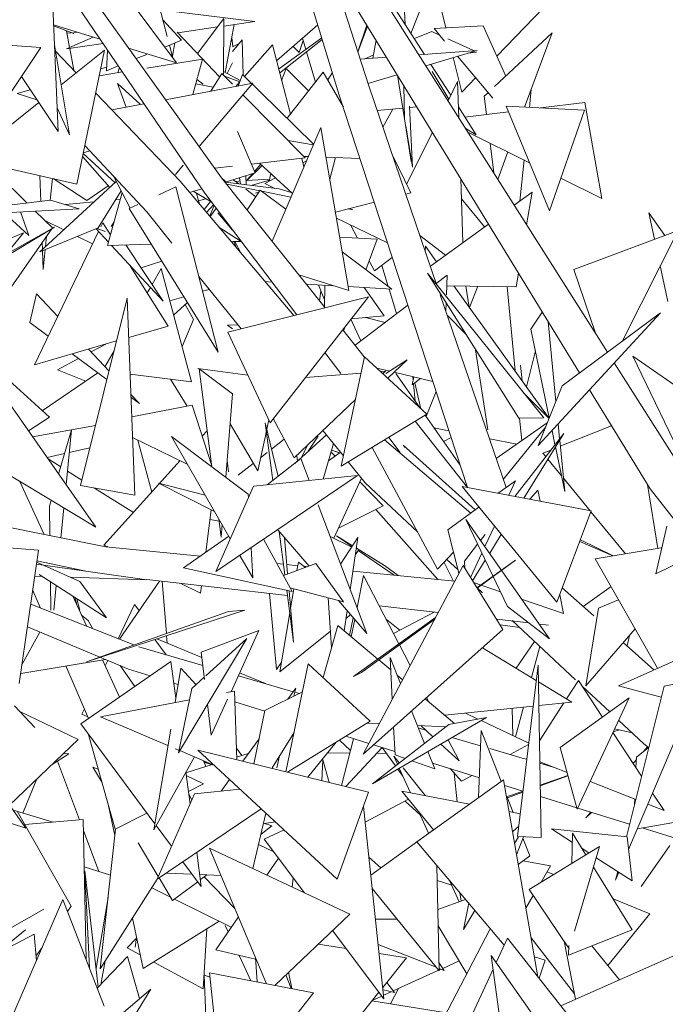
# Model space of a CAD drawing. Header units: millimetres. Extents: x -14485 to 13127, y -18923 to 3272.
# Tile 45 of 119: x 10599 to 10733, y 2245 to 2450. Entities that reach past the tile are written whole.
import ezdxf

# ---------------------------------------------------------------- set-up
doc = ezdxf.new("R2010")
doc.units = ezdxf.units.MM
doc.layers.add('G-IMPT', color=7, linetype='Continuous', lineweight=5)

# ---------------------------------------------------------------- blocks, each defined once
blk = doc.blocks.new('ÁRVORES ORNAMENTAIS - Pequeno e Médio Porte - Ipê-roxo-2865575-CORTE_CALÇADA')
at = {"layer": 'G-IMPT', "color": 253, "true_color": 0xaaaaaa}
for p, q in [((6931.27, 2435.95), (6915.5, 2484.92)), ((6925.15, 2434.03), (6911.94, 2477.06)), ((6981.04, 2380.44), (6922.69, 2472.38)), ((6900.6, 2416.79), (6865.99, 2465.08)), ((6938.09, 2464.77), (6938.9, 2448.73)), ((6897.11, 2413.6), (6863.35, 2463.17)), ((6889.27, 2446.21), (6885.41, 2460.84)), ((6975.19, 2376.11), (6923.09, 2461.36)), ((6865.12, 2459.32), (6866.55, 2426.46)), ((6876.79, 2460.04), (6891.19, 2440.76)), ((6957.97, 2442.16), (6975.25, 2460.01)), ((6945.16, 2457.09), (6947.38, 2448.02)), ((6942.9, 2442.51), (6934.7, 2455.25)), ((6943.32, 2455.14), (6940.09, 2446.87)), ((6907.55, 2449.35), (6887.8, 2451.78)), ((6865.58, 2448.64), (6875.03, 2445.73)), ((6869.77, 2446.82), (6865.59, 2448.47)), ((6892.27, 2445.44), (6888.35, 2449.72)), ((6891.48, 2447.01), (6899.75, 2448.21)), ((6895.55, 2442.7), (6901.1, 2449.99)), ((6901.02, 2438.12), (6901.1, 2449.99)), ((6901.09, 2448.41), (6907.55, 2449.35)), ((6903.26, 2448.72), (6901.37, 2438.73)), ((6912.06, 2441.13), (6920.67, 2448.64)), ((6930.89, 2448.59), (6929, 2443.01)), ((6929.03, 2442.93), (6931.01, 2448.4)), ((6955.11, 2448.45), (6944.89, 2447.89)), ((6955.11, 2448.45), (6959.88, 2437.99)), ((6830.81, 2446.32), (6862.92, 2443.92)), ((6868.25, 2443.63), (6873.81, 2446.11)), ((6868.92, 2443.93), (6868.28, 2447.41)), ((6869.28, 2447.02), (6868.37, 2446.94)), ((6870.52, 2447.12), (6869.76, 2447.06)), ((6891.34, 2447.16), (6900.19, 2437.8)), ((6902.97, 2444.13), (6902.73, 2445.92)), ((6912.5, 2439.43), (6921.5, 2445.94)), ((6944.44, 2447.26), (6940.8, 2445.78)), ((6946.03, 2446.53), (6944.44, 2447.26)), ((6944.89, 2447.89), (6947.1, 2445.26)), ((6969.51, 2447.01), (6957.53, 2435.79)), ((6969.51, 2447.01), (6963.76, 2431.5)), ((6852.41, 2428.27), (6862.92, 2443.92)), ((6868.9, 2425.73), (6865.77, 2444.46)), ((6868.25, 2443.63), (6875.9, 2444.74)), ((6892.27, 2445.44), (6888.75, 2444.02)), ((6890.45, 2441.74), (6889.75, 2444.42)), ((6890.89, 2444.88), (6890.35, 2442.15)), ((6902.87, 2443.09), (6904.87, 2445.55)), ((6902.87, 2444.08), (6904.26, 2444.79)), ((6904.87, 2445.55), (6905.09, 2438.22)), ((6911.19, 2444.48), (6905.41, 2437.9)), ((6911.19, 2444.48), (6914.94, 2430.03)), ((6921.6, 2445.61), (6912.71, 2438.59)), ((6916.79, 2442.87), (6915.52, 2444.15)), ((6916.79, 2442.87), (6917.62, 2445.36)), ((6918.16, 2443.52), (6917.47, 2445.86)), ((6932.81, 2445.46), (6932.13, 2441.7)), ((6953.09, 2443.28), (6947.74, 2445.74)), ((6870.31, 2438.65), (6865.98, 2443.17)), ((6867.16, 2436.14), (6876.21, 2443.36)), ((6869.8, 2439.19), (6868.96, 2443.73)), ((6870.41, 2415.47), (6876.21, 2443.36)), ((6876.59, 2439.1), (6876.84, 2443.36)), ((6881.23, 2443.82), (6891.19, 2440.76)), ((6884.99, 2442.5), (6882.81, 2441.61)), ((6920.15, 2436.72), (6918.31, 2443.01)), ((6929.49, 2441.5), (6934.97, 2441.92)), ((6932.24, 2442.31), (6930.44, 2441.58)), ((6941.7, 2442.42), (6953.86, 2443.34)), ((6953.86, 2443.34), (6943.18, 2440.09)), ((6948.9, 2441.83), (6950.67, 2434.61)), ((6949.77, 2442.1), (6957.16, 2433.35)), ((6953.75, 2442.98), (6951.94, 2442.76)), ((6876.64, 2439.86), (6875.41, 2439.49)), ((6879.06, 2440.1), (6876.59, 2439.1)), ((6878.98, 2438.68), (6879.29, 2439.76)), ((6896.65, 2441.53), (6884.99, 2439.65)), ((6896.65, 2441.53), (6894.6, 2434.13)), ((6902.87, 2440.71), (6901.79, 2438.5)), ((6948.4, 2433.98), (6944.25, 2440.42)), ((6866.55, 2426.46), (6858.87, 2437.88)), ((6879.92, 2438.83), (6875.11, 2438.05)), ((6900.63, 2438.52), (6898.38, 2434.84)), ((6900.63, 2438.52), (6902.87, 2436.26)), ((6901.03, 2438.92), (6904.48, 2437.03)), ((6904.38, 2436.76), (6901.19, 2437.96)), ((6904.06, 2435.9), (6904.97, 2438.34)), ((6919.78, 2423.78), (6904.97, 2438.34)), ((6913.1, 2437.09), (6914.05, 2439.58)), ((6914.05, 2439.58), (6918.74, 2434.91)), ((6921.79, 2438.82), (6914.28, 2429.18)), ((6925.99, 2431.49), (6921.79, 2438.82)), ((6923.71, 2438.74), (6922.74, 2437.17)), ((6937.2, 2438.27), (6931.12, 2436.42)), ((6937.28, 2438.15), (6938.76, 2429.09)), ((6944.53, 2438.95), (6948.01, 2433.2)), ((6883.7, 2432.08), (6878.92, 2436.41)), ((6880.73, 2431.52), (6878.92, 2436.41)), ((6888.94, 2433.06), (6907.15, 2436.48)), ((6898.88, 2435.65), (6895.22, 2436.38)), ((6895.47, 2437.27), (6896.8, 2436.29)), ((6895.95, 2423.29), (6907.15, 2436.48)), ((6904.36, 2436.7), (6903.58, 2435.81)), ((6931.27, 2435.95), (6945.43, 2394.54)), ((6938.6, 2435.97), (6938.72, 2429.09)), ((6947.81, 2432.8), (6949.8, 2436.82)), ((6950.05, 2429.28), (6949.8, 2436.82)), ((6950.67, 2434.61), (6953.56, 2437.61)), ((6860.72, 2435.13), (6858.01, 2434.32)), ((6862.11, 2433.05), (6858.01, 2434.32)), ((6891.98, 2416.05), (6874.36, 2434.43)), ((6905.07, 2434.03), (6918.06, 2420.91)), ((6925.15, 2434.03), (6951.86, 2352.26)), ((6956.17, 2434.52), (6955.38, 2433.78)), ((6955.38, 2433.78), (6955.84, 2429.98)), ((6964.77, 2431.45), (6965.16, 2435.28)), ((6847.76, 2420.67), (6862.53, 2432.44)), ((6877.69, 2430.95), (6884.43, 2432.21)), ((6939.76, 2431.74), (6940.4, 2419.01)), ((6941.28, 2431.6), (6939.83, 2431.46)), ((6976.24, 2430.89), (6959.93, 2431.69)), ((6969, 2409.93), (6959.93, 2431.69)), ((6976.33, 2432.45), (6967.11, 2431.34)), ((6979.89, 2412.47), (6976.33, 2432.45)), ((6866.34, 2431.36), (6868.9, 2425.73)), ((6938.39, 2431.32), (6933.04, 2430.79)), ((6934.23, 2427.32), (6936.29, 2431.11)), ((6953.7, 2425.75), (6949.97, 2431.54)), ((6960.42, 2430.53), (6951.33, 2429.43)), ((6976.24, 2430.89), (6969, 2409.93)), ((6938.72, 2429.09), (6940.16, 2420.17)), ((6939, 2427.61), (6940.4, 2419.01)), ((6903.95, 2426.43), (6907.64, 2417.84)), ((6911.13, 2403.59), (6921.28, 2427.28)), ((6927.16, 2393.27), (6921.28, 2427.28)), ((6939.19, 2415.43), (6944.55, 2426.24)), ((6951.42, 2427.12), (6953.7, 2425.75)), ((6964.83, 2419.93), (6951.92, 2426.32)), ((6885.03, 2409.66), (6872.08, 2423.53)), ((6914.48, 2424.53), (6919.72, 2423.64)), ((6956.57, 2424.02), (6957.34, 2417.79)), ((6871.74, 2421.85), (6878.4, 2415.75)), ((6873.13, 2422.4), (6871.76, 2421.99)), ((6940.06, 2413.66), (6936.17, 2421.64)), ((6960.3, 2422.18), (6958.18, 2416.46)), ((6847.76, 2420.67), (6870.41, 2415.47)), ((6871.6, 2421.22), (6877.3, 2414.74)), ((6891.01, 2417.47), (6892.63, 2419.38)), ((6909.08, 2419.33), (6905.89, 2416.21)), ((6918.06, 2420.91), (6906.86, 2419.65)), ((6908.79, 2419.6), (6907.51, 2418.14)), ((6908.53, 2419.84), (6915.37, 2413.49)), ((6917.32, 2420.83), (6917.77, 2419.1)), ((6918.3, 2420.33), (6917.56, 2419.92)), ((6918.67, 2421.2), (6917.74, 2421.24)), ((6929.48, 2420.78), (6922.35, 2421.06)), ((6924.32, 2420.98), (6923.15, 2416.47)), ((6962.81, 2411.94), (6963.67, 2420.5)), ((6853.48, 2417.98), (6860.06, 2411.52)), ((6862.72, 2417.23), (6862.9, 2411.87)), ((6902.87, 2419.2), (6899.17, 2418.79)), ((6907.64, 2417.84), (6901.36, 2415.85)), ((6905.69, 2417.22), (6905.75, 2415.31)), ((6907.11, 2417.67), (6905.82, 2416.2)), ((6910.55, 2416.06), (6910.87, 2417.67)), ((6878.66, 2415.99), (6862.7, 2401.37)), ((6865.37, 2416.63), (6864.9, 2412.11)), ((6872.52, 2412.03), (6865.49, 2416.6)), ((6872.52, 2412.03), (6876.95, 2415.14)), ((6881.55, 2410.48), (6878.09, 2417.1)), ((6915.65, 2388.05), (6891.98, 2416.05)), ((6922.19, 2389.71), (6900.6, 2416.79)), ((6901.44, 2415.99), (6900.6, 2416.75)), ((6901.4, 2415.86), (6912.6, 2414.45)), ((6908.57, 2414.05), (6901.68, 2415.45)), ((6903.04, 2416.38), (6904.21, 2415.51)), ((6903.5, 2416.04), (6904.25, 2416.09)), ((6904.34, 2416.79), (6904.57, 2415.46)), ((6905.72, 2416.19), (6910.65, 2416.53)), ((6910.6, 2416.32), (6906.74, 2415.19)), ((6911.84, 2416.77), (6909.64, 2415.56)), ((6911.7, 2414.56), (6909.64, 2415.56)), ((6950.88, 2403.27), (6950.46, 2416.58)), ((6979.89, 2412.47), (6971.34, 2416.71)), ((6879.66, 2414.09), (6874.9, 2406.33)), ((6876.85, 2402.68), (6879.85, 2413.73)), ((6887.49, 2413.23), (6891.09, 2414.91)), ((6891.09, 2414.91), (6899.87, 2380.42)), ((6896.48, 2414.51), (6893.92, 2413.75)), ((6894.66, 2413.97), (6898.55, 2411.68)), ((6895.39, 2413.54), (6895.97, 2411.32)), ((6916.27, 2388.21), (6897.11, 2413.6)), ((6905.67, 2414.41), (6907.77, 2412.83)), ((6908.67, 2414.21), (6905.96, 2410.08)), ((6907.65, 2413.55), (6908.39, 2413.78)), ((6908.67, 2414.21), (6913.97, 2410.22)), ((6915.05, 2412.74), (6908.99, 2413.97)), ((6915.08, 2413.75), (6912.6, 2414.45)), ((6940.06, 2413.66), (6938.99, 2413.39)), ((6965.34, 2413.78), (6961.61, 2411.06)), ((6965.34, 2413.78), (6964.19, 2406.99)), ((6864.97, 2412.12), (6835.05, 2408.44)), ((6864.97, 2412.12), (6870.93, 2410.34)), ((6874.05, 2411.77), (6868.05, 2411.2)), ((6879.46, 2412.28), (6878.49, 2412.19)), ((6881.36, 2410.39), (6883.16, 2411.23)), ((6897.29, 2412.42), (6895.8, 2411.98)), ((6898.26, 2411.85), (6896.97, 2410.15)), ((6898.93, 2411.18), (6897.46, 2409.56)), ((6932.45, 2411.71), (6924.33, 2409.62)), ((6950.59, 2412.37), (6955.41, 2406.56)), ((6835.05, 2408.44), (6870.93, 2410.34)), ((6855.25, 2409.51), (6860.44, 2404.76)), ((6858.68, 2409.7), (6860.44, 2404.76)), ((6861.75, 2409.86), (6865.34, 2406.33)), ((6881.36, 2410.39), (6899.87, 2380.42)), ((6890.26, 2403.16), (6885.03, 2409.66)), ((6899.07, 2410.99), (6898.15, 2408.84)), ((6898.37, 2408.84), (6899.48, 2410.45)), ((6902.87, 2405.86), (6899.81, 2409.46)), ((6927.95, 2410.13), (6927.03, 2410.32)), ((6927.95, 2410.13), (6927.16, 2410.35)), ((6990.87, 2403.99), (6989.71, 2409.46)), ((6992.98, 2404.78), (6989.71, 2409.46)), ((6863.77, 2407.87), (6867.7, 2405.95)), ((6875.83, 2407.42), (6875.42, 2406.56)), ((6877.45, 2404.88), (6875.83, 2407.42)), ((6878.18, 2407.58), (6877.58, 2406.65)), ((6935.21, 2403.24), (6924.55, 2408.38)), ((6927.48, 2406.96), (6928.92, 2404.21)), ((6956.22, 2407.15), (6944.13, 2398.36)), ((6828.48, 2385.57), (6865.75, 2406.51)), ((6840.97, 2397.62), (6859.3, 2405.3)), ((6841.88, 2392.04), (6865.75, 2406.51)), ((6865.34, 2406.33), (6850.25, 2384.71)), ((6855.68, 2400.85), (6859.3, 2405.3)), ((6874.96, 2405.61), (6861.61, 2377.8)), ((6874.9, 2406.33), (6862.7, 2401.37)), ((6874.46, 2406.15), (6877.03, 2403.36)), ((6874.67, 2406.23), (6876.34, 2405.57)), ((6900.05, 2406.5), (6904.66, 2403.53)), ((6974.03, 2397.65), (6995.76, 2405.83)), ((6984.19, 2382.78), (6995.76, 2405.83)), ((6863.2, 2403.27), (6863.25, 2401.88)), ((6864.12, 2404.58), (6863.9, 2402.47)), ((6870.54, 2404.56), (6873.71, 2403.01)), ((6876.85, 2402.68), (6885.95, 2402.96)), ((6902.87, 2403.48), (6904.66, 2403.53)), ((6903.72, 2402.17), (6903.13, 2403.48)), ((6904.7, 2401), (6903.34, 2403.49)), ((6933.04, 2404), (6925.23, 2404.39)), ((6933.04, 2404), (6930.71, 2397.61)), ((6941.94, 2404.76), (6947.26, 2400.63)), ((6863.26, 2401.6), (6863.4, 2397.66)), ((6863.83, 2401.83), (6863.4, 2397.66)), ((6877.64, 2402.7), (6888.4, 2391.06)), ((6888.4, 2391.06), (6880.67, 2402.8)), ((6925.76, 2401.34), (6936.1, 2393.56)), ((6943.12, 2402.51), (6943.06, 2401.49)), ((6943.12, 2402.51), (6945.42, 2399.3)), ((6883.83, 2398), (6888.12, 2399.44)), ((6931.39, 2399.49), (6932.51, 2397.36)), ((6932.51, 2397.36), (6936.2, 2400.2)), ((6889.48, 2385.89), (6881.4, 2398.64)), ((6888.04, 2397.88), (6886.12, 2394.53)), ((6894.35, 2374.29), (6888.04, 2397.88)), ((6935.36, 2394.11), (6934, 2398.5)), ((6962.54, 2366.66), (6943.51, 2396.93)), ((6943.51, 2396.93), (6967.76, 2366.76)), ((6962.48, 2396.91), (6962, 2394.04)), ((6978.55, 2384.37), (6974.03, 2397.65)), ((6993.63, 2391.02), (6992.05, 2398.44)), ((6904.68, 2385.28), (6895.85, 2396.24)), ((6911.1, 2395.06), (6909.65, 2395.15)), ((6916.74, 2396.55), (6927.16, 2393.27)), ((6923.91, 2394.29), (6918.27, 2394.63)), ((6947.65, 2396.51), (6945.36, 2394.76)), ((6947.49, 2392.4), (6947.65, 2396.51)), ((6862.04, 2392.57), (6860.63, 2386.62)), ((6862.04, 2392.57), (6866.44, 2387.88)), ((6885.77, 2393.91), (6885.11, 2392.78)), ((6898.03, 2393.53), (6896.64, 2393.12)), ((6922.06, 2391.35), (6920.79, 2394.48)), ((6921.33, 2393.15), (6921.03, 2391.16)), ((6922.13, 2394.4), (6922.03, 2389.91)), ((6936.1, 2393.56), (6927.01, 2394.1)), ((6930.3, 2393.91), (6934.48, 2388.04)), ((6937.1, 2388.49), (6935.52, 2393.59)), ((6947.57, 2394.29), (6962, 2394.04)), ((6949.04, 2394.26), (6968.88, 2366.64)), ((6952.22, 2389.84), (6951.55, 2394.22)), ((6952.28, 2389.75), (6954.04, 2394.18)), ((6961.79, 2376.52), (6960.12, 2394.08)), ((6871.17, 2352.64), (6880.95, 2391.69)), ((6880.95, 2391.69), (6882.49, 2350.63)), ((6892.73, 2391.98), (6889.84, 2391.13)), ((6893.48, 2390.77), (6890.62, 2388.23)), ((6931.23, 2391.99), (6901.92, 2384.59)), ((6910.71, 2365.75), (6931.23, 2391.99)), ((6946.16, 2392.4), (6959.91, 2352.22)), ((6947.36, 2388.92), (6947.43, 2390.7)), ((6894.75, 2387.26), (6893.04, 2390.38)), ((6939.45, 2390.27), (6928.42, 2381.89)), ((6967.46, 2388.76), (6965.07, 2385.25)), ((6966.61, 2360.97), (6992.12, 2388.66)), ((6992.12, 2388.66), (6971.61, 2373.45)), ((6860.63, 2386.62), (6864.48, 2383.78)), ((6894.75, 2387.26), (6892.38, 2381.62)), ((6927.55, 2387.29), (6929.61, 2382.8)), ((6927.63, 2387.39), (6934.48, 2388.04)), ((6934.68, 2386.65), (6930.6, 2387.67)), ((6947.63, 2388.13), (6951.53, 2384.17)), ((6968.66, 2386.79), (6970.3, 2370.18)), ((6864.72, 2366.89), (6843.58, 2386.01)), ((6889.48, 2385.89), (6881.26, 2383.51)), ((6901.83, 2386.06), (6903.97, 2386.16)), ((6901.83, 2386.06), (6902.87, 2385.3)), ((6910.71, 2365.75), (6901.92, 2384.59)), ((6930.36, 2379.46), (6925.85, 2385.11)), ((6926.39, 2385.81), (6926.05, 2384.86)), ((6965.07, 2385.25), (6968.93, 2366.78)), ((6878.72, 2382.77), (6861.61, 2377.8)), ((6872.84, 2381.06), (6877.14, 2376.49)), ((6876.45, 2382.11), (6873.39, 2380.48)), ((6878.2, 2380.7), (6876.3, 2377.39)), ((6925.5, 2375.97), (6922.16, 2380.4)), ((6956.1, 2364.26), (6953.57, 2380.93)), ((6964.16, 2373.21), (6966.03, 2380.69)), ((6870.8, 2379.11), (6866.37, 2376.75)), ((6869.47, 2380.09), (6876.71, 2374.74)), ((6925.54, 2356.65), (6930.39, 2379.46)), ((6943.38, 2367.51), (6930.39, 2379.46)), ((6939.3, 2378.84), (6934.88, 2375.97)), ((6939.3, 2378.84), (6935.25, 2374.99)), ((7003.28, 2344.44), (6986.33, 2379.6)), ((6986.33, 2379.6), (7016.24, 2358.81)), ((6866.37, 2376.75), (6872.27, 2374.41)), ((6895.66, 2377.07), (6906.09, 2375.63)), ((6895.9, 2376.95), (6898.58, 2356.55)), ((6895.9, 2376.95), (6902.89, 2371.77)), ((6935.65, 2376.48), (6932.94, 2377.12)), ((6933.69, 2376.43), (6934.75, 2376.51)), ((6934.75, 2376.51), (6934.19, 2375.97)), ((6944.65, 2374.35), (6936.58, 2376.26)), ((6963.27, 2374.44), (6962.95, 2377.71)), ((6996.4, 2356.24), (6982.47, 2378.19)), ((6863.22, 2368.24), (6874.81, 2376.14)), ((6894.35, 2374.29), (6881.54, 2375.86)), ((6893.44, 2369.21), (6889.93, 2374.83)), ((6918.08, 2375.17), (6929.68, 2376.1)), ((6936.94, 2375.97), (6941.98, 2368.8)), ((6940.69, 2375.29), (6940.37, 2373.61)), ((6942.1, 2374.95), (6940.37, 2373.61)), ((6940.56, 2374.6), (6940.49, 2375.33)), ((6940.96, 2370.25), (6940.63, 2373.81)), ((6942.15, 2368.64), (6940.92, 2374.03)), ((6943.24, 2367.01), (6945.33, 2372.26)), ((6966.61, 2360.97), (6971.61, 2373.45)), ((6989.96, 2351.94), (6977.33, 2372.61)), ((6874.37, 2343.94), (6856.06, 2370.25)), ((6881.7, 2371.63), (6883.51, 2369.71)), ((6881.72, 2371.03), (6883.51, 2369.71)), ((6901.5, 2354.37), (6902.89, 2371.77)), ((6928.5, 2370.55), (6915.74, 2358.39)), ((6963.57, 2371.98), (6968.87, 2366.61)), ((6881.88, 2366.99), (6894.46, 2369.41)), ((6894.46, 2369.41), (6898.55, 2356.78)), ((6864.72, 2366.89), (6860.35, 2364.07)), ((6910.03, 2364.41), (6910.44, 2366.31)), ((6911.39, 2366.62), (6915.74, 2358.39)), ((6925.54, 2356.65), (6943.38, 2367.51)), ((6940.98, 2366.05), (6951.86, 2352.26)), ((6943.04, 2367.3), (6950.35, 2356.89)), ((6962.54, 2366.66), (6967.76, 2366.76)), ((6963.17, 2362), (6962.72, 2366.66)), ((6874.31, 2365.19), (6861.22, 2362.83)), ((6869.32, 2364.26), (6866.64, 2355.04)), ((6869.32, 2364.26), (6868.19, 2352.82)), ((6896.57, 2362.91), (6897.6, 2364.04)), ((6908.14, 2355.68), (6902.39, 2365.53)), ((6908.14, 2355.68), (6909.94, 2363.99)), ((6909.72, 2365.71), (6911.27, 2353.68)), ((6909.72, 2365.71), (6912.38, 2354.55)), ((6926, 2358.82), (6921.74, 2364.11)), ((6944.86, 2364.7), (6948, 2364.08)), ((6957.83, 2358.29), (6968.51, 2365.73)), ((6959.33, 2353.91), (6968.19, 2364.91)), ((6969.49, 2364.1), (6970.11, 2361.15)), ((6970.76, 2365.48), (6971.06, 2362.37)), ((6971.21, 2360.83), (6981.91, 2365.11)), ((6882.04, 2362.65), (6893.46, 2357.13)), ((6883.13, 2362.12), (6886.07, 2351.3)), ((6902.42, 2341.53), (6890.17, 2362.84)), ((6890.17, 2362.84), (6906.17, 2350.87)), ((6913.67, 2362.31), (6911.02, 2360.24)), ((6915.86, 2357.27), (6922.48, 2363.2)), ((6918.68, 2359.8), (6920.75, 2362.91)), ((6952.57, 2346.91), (6934.59, 2362.16)), ((6935.46, 2362.69), (6937.81, 2359.54)), ((6946.87, 2361.85), (6948.46, 2362.68)), ((6956.5, 2362.41), (6962.15, 2361.29)), ((6961.73, 2350.38), (6971.95, 2363.51)), ((6971.95, 2363.51), (6963.6, 2350.03)), ((6971.09, 2362.12), (6972.14, 2351.41)), ((6873.15, 2360.54), (6868.85, 2359.55)), ((6918.52, 2361.04), (6917.36, 2358.61)), ((6921.79, 2353.98), (6923.92, 2361.4)), ((6925.05, 2359.54), (6923.53, 2360.02)), ((6923.53, 2360.01), (6925, 2359.54)), ((6932.03, 2360.6), (6945.65, 2335.21)), ((6953.49, 2347.58), (6938.43, 2361.08)), ((6938.88, 2360.59), (6938.43, 2361.08)), ((6967.6, 2359.39), (6969.25, 2360.05)), ((6970.2, 2360.69), (6972.14, 2351.41)), ((6867.89, 2359.33), (6864.24, 2358.49)), ((6867.08, 2356.55), (6864.44, 2358.21)), ((6876.07, 2340.24), (6891.99, 2357.84)), ((6901.78, 2357.85), (6902.05, 2355.53)), ((6910.13, 2359.54), (6908.74, 2358.45)), ((6910.14, 2352.8), (6917.11, 2358.25)), ((6916.3, 2358.92), (6916.4, 2357.75)), ((6918.84, 2353.68), (6917.11, 2358.25)), ((6922.88, 2357.77), (6925.35, 2359.54)), ((6923.53, 2359.54), (6924.28, 2358.77)), ((6967.6, 2359.39), (6968.19, 2358.68)), ((6968.62, 2358.14), (6971.46, 2354.69)), ((6854.36, 2356.01), (6874.37, 2343.94)), ((6871.46, 2353.79), (6868.47, 2355.67)), ((6907.22, 2357.25), (6904.08, 2354.79)), ((6930.51, 2353.23), (6927.02, 2357.56)), ((6928.92, 2354.71), (6899.43, 2334.71)), ((6907.23, 2352.5), (6928.92, 2354.71)), ((6923.98, 2341.66), (6929.76, 2354.16)), ((6961.89, 2353.66), (6958.27, 2351.04)), ((6961.89, 2353.66), (6960.48, 2350.62)), ((6971.87, 2354.18), (6977.42, 2347.41)), ((6863.64, 2342.45), (6858.53, 2353.5)), ((6871.17, 2352.64), (6882.49, 2350.63)), ((6882.21, 2347.03), (6874.13, 2352.11)), ((6897.2, 2350.62), (6887.45, 2353.15)), ((6899.15, 2347.23), (6887.45, 2353.15)), ((6907.23, 2352.5), (6899.43, 2334.71)), ((6929.42, 2353.44), (6934.29, 2348.4)), ((6941.5, 2342.94), (6930.51, 2353.23)), ((6970.5, 2328.34), (6950.73, 2352.47)), ((6950.73, 2352.47), (6977.68, 2347.36)), ((6966.55, 2351.65), (6964.88, 2349.79)), ((6966.55, 2351.65), (6967.02, 2349.38)), ((6989.39, 2352.87), (6991.52, 2339.55)), ((6995.99, 2344.24), (6989.96, 2351.94)), ((6865.05, 2349.56), (6864.7, 2348.35)), ((6906.21, 2350.17), (6906.17, 2350.87)), ((6864.7, 2348.35), (6864.78, 2342.23)), ((6867.71, 2347.96), (6867.09, 2341.76)), ((6897.31, 2338.73), (6898.46, 2347.58)), ((6930.88, 2321.82), (6920.75, 2348.63)), ((6934.29, 2348.4), (6924.96, 2343.77)), ((6932.79, 2347.65), (6945.66, 2333.06)), ((6954.27, 2348.15), (6947.77, 2343.44)), ((6900.08, 2345.2), (6898.2, 2345.56)), ((6900.01, 2345.74), (6900.51, 2341.89)), ((6960.2, 2327.41), (6951.53, 2345.57)), ((6968.97, 2320.72), (6951.53, 2345.57)), ((6970.5, 2328.34), (6977.68, 2347.36)), ((6977.61, 2347.18), (6984.78, 2338.44)), ((6876.5, 2339.88), (6853.81, 2344.42)), ((6900.51, 2341.89), (6900.72, 2344.5)), ((6912.31, 2343.44), (6918.83, 2335.84)), ((6947.77, 2343.44), (6950.09, 2334.36)), ((6957.49, 2344.21), (6955.5, 2339.92)), ((7012.33, 2344.69), (6991.13, 2334.27)), ((6991.13, 2334.27), (6993.42, 2344.17)), ((6902.11, 2342.07), (6892.68, 2335.5)), ((6909.36, 2341.44), (6915.29, 2330.59)), ((6912.64, 2343.05), (6913.81, 2334.02)), ((6914.37, 2334.23), (6913.71, 2341.8)), ((6923.24, 2342.02), (6927.74, 2339.82)), ((6927.81, 2339.93), (6924.55, 2342.15)), ((6927.9, 2340.07), (6924.55, 2342.15)), ((6929.04, 2341.81), (6925.41, 2336.28)), ((6927.43, 2330.93), (6929.04, 2341.81)), ((6954.59, 2341.21), (6955.55, 2342.44)), ((6958.92, 2342.47), (6956.5, 2338.57)), ((6982.21, 2338.01), (6975.4, 2341.32)), ((6854.49, 2339.81), (6862.44, 2339.15)), ((6876.07, 2340.24), (6876.88, 2339.84)), ((6876.5, 2339.88), (6896.18, 2337.94)), ((6907.09, 2333.42), (6906.76, 2339.68)), ((6934.56, 2335.96), (6928.71, 2339.57)), ((6951.25, 2336.91), (6953.98, 2340.43)), ((6982.17, 2338.01), (6975.27, 2340.99)), ((6978.51, 2337.4), (6992.26, 2339.67)), ((6858.43, 2311.38), (6862.44, 2339.15)), ((6907.09, 2333.42), (6904.41, 2338.08)), ((6929.12, 2339.15), (6928.52, 2338.29)), ((6936.61, 2333.96), (6929.07, 2339.08)), ((6948.97, 2338.73), (6945.65, 2335.21)), ((6949.91, 2335.08), (6947.58, 2337.25)), ((6954.87, 2338.57), (6952.5, 2333.48)), ((6978.51, 2337.4), (6991.51, 2314.58)), ((6885.04, 2333.01), (6862.02, 2336.27)), ((6862.08, 2336.68), (6863.43, 2336.07)), ((6872.03, 2334.85), (6862.12, 2336.98)), ((6863.64, 2335.97), (6871.02, 2332.64)), ((6892.68, 2335.5), (6915.29, 2330.59)), ((6912.13, 2336.37), (6913.52, 2336.23)), ((6920.28, 2336.37), (6913.48, 2333.9)), ((6914.21, 2336.16), (6916.48, 2335.94)), ((6916.31, 2334.93), (6916.61, 2336.7)), ((6916.61, 2336.7), (6918.11, 2335.58)), ((6917.8, 2335.81), (6918.54, 2335.74)), ((6926.02, 2328.43), (6920.28, 2336.37)), ((6930.11, 2296.7), (6950.94, 2335.97)), ((6937.44, 2333.87), (6934.56, 2335.96)), ((6947, 2336.64), (6948.97, 2332.74)), ((6959.26, 2322.65), (6950.94, 2335.97)), ((6951.25, 2336.91), (6951.33, 2335.34)), ((6955.58, 2337.08), (6952.93, 2332.79)), ((6953.83, 2331.34), (6961.87, 2337.11)), ((6961.87, 2337.11), (6953.87, 2331.28)), ((6861.66, 2333.75), (6863.17, 2333.71)), ((6876.63, 2325.05), (6862.55, 2334.1)), ((6869.08, 2333.52), (6885.04, 2333.01)), ((6928.01, 2334.8), (6949.21, 2332.71)), ((6928.84, 2327.2), (6930.2, 2333.93)), ((6937.57, 2319.65), (6930.2, 2333.93)), ((6864.92, 2332.58), (6865, 2326.68)), ((6866.11, 2331.81), (6865.6, 2326.68)), ((6876.63, 2325.05), (6871.02, 2332.64)), ((6879.29, 2320.62), (6887.68, 2332.75)), ((6885.04, 2333.05), (6914.36, 2329.73)), ((6888.21, 2332.69), (6889.09, 2321.82)), ((6892.08, 2332.25), (6896.2, 2330.19)), ((6896.2, 2330.19), (6896.41, 2331.76)), ((6926.02, 2328.43), (6914.87, 2331.34)), ((6914.99, 2327.1), (6915.67, 2331.14)), ((6958.72, 2330.52), (6953.15, 2332.43)), ((6955.01, 2330.3), (6953.74, 2331.49)), ((6978.19, 2325.47), (6971.63, 2331.34)), ((6975.96, 2327.46), (6981.79, 2331.64)), ((6862.83, 2327.11), (6861.23, 2330.78)), ((6872.51, 2323.29), (6869.6, 2329.57)), ((6870.41, 2327.83), (6869.98, 2329.33)), ((6871.06, 2326.68), (6870.45, 2329.02)), ((6910.58, 2330.16), (6912.05, 2314.33)), ((6914.22, 2330.82), (6915.61, 2320.02)), ((6915.61, 2320.02), (6914.68, 2330.72)), ((6923.53, 2318.86), (6922.8, 2329.27)), ((6971.9, 2326), (6963.16, 2329)), ((6971.09, 2329.9), (6971.9, 2326)), ((6882.34, 2319.42), (6860.81, 2327.91)), ((6879.04, 2320.72), (6882.48, 2327.87)), ((6882.48, 2327.87), (6883.37, 2326.68)), ((6924.96, 2328.71), (6930.88, 2321.82)), ((6933.49, 2327.56), (6945.75, 2326.17)), ((6960.2, 2327.41), (6968.97, 2320.72)), ((6976.51, 2310.91), (6979.19, 2327.11)), ((6983.38, 2328.85), (6979.19, 2327.11)), ((6872.82, 2324.54), (6871.43, 2325.62)), ((6905.42, 2326.65), (6872.43, 2315.9)), ((6872.43, 2315.9), (6902.02, 2326.41)), ((6905.42, 2326.65), (6902.02, 2326.41)), ((6912.76, 2313.79), (6914.83, 2326.11)), ((6926.17, 2322.34), (6926.79, 2326.57)), ((6926.55, 2324.97), (6927.51, 2325.74)), ((6927.26, 2321.43), (6928.05, 2325.11)), ((6928.14, 2312.87), (6945.19, 2325.13)), ((6944.91, 2326.27), (6936.44, 2321.84)), ((6983.33, 2310.94), (7016.73, 2325.77)), ((6881.19, 2314.41), (6860.13, 2323.18)), ((6873.79, 2322.79), (6872.82, 2324.54)), ((6921.79, 2312.62), (6924.82, 2323.47)), ((6933.16, 2316.49), (6924.82, 2323.47)), ((6927.62, 2321.13), (6928.35, 2324.76)), ((6945.03, 2324.83), (6929.78, 2313.7)), ((6934.96, 2324.71), (6937.77, 2322.53)), ((6957.92, 2324.8), (6964.63, 2324.04)), ((6962.78, 2323.03), (6958.65, 2323.62)), ((6974.38, 2312.17), (6961.18, 2324.52)), ((6966.82, 2323.79), (6968.79, 2323.56)), ((6986.82, 2322.81), (6976.51, 2310.91)), ((6862.74, 2322.09), (6859.01, 2315.44)), ((6889.13, 2321.34), (6889.26, 2319.82)), ((6896.38, 2317.94), (6908.4, 2322.44)), ((6908.4, 2322.44), (6902.58, 2309.68)), ((6912.76, 2313.79), (6923.29, 2322.32)), ((6959.26, 2322.65), (6930.11, 2296.7)), ((6985.17, 2319.22), (6985.63, 2321.43)), ((6896.71, 2315.15), (6883.36, 2319.02)), ((6889.06, 2317.37), (6886.67, 2320.54)), ((6896.51, 2316.83), (6887.14, 2320.69)), ((6891.59, 2296.92), (6905.85, 2320.74)), ((6905.85, 2320.74), (6897.29, 2312.96)), ((6939.89, 2315.14), (6937.67, 2319.45)), ((6966.22, 2312), (6954.97, 2318.84)), ((6965.85, 2320.15), (6962, 2314.56)), ((6965.21, 2312.61), (6966.97, 2319.11)), ((6990.73, 2314.23), (6984.35, 2319.95)), ((6896.38, 2317.94), (6897.06, 2312.2)), ((6936.17, 2308.13), (6935.72, 2316.78)), ((6937.9, 2311.38), (6935.72, 2316.78)), ((6858.73, 2313.51), (6876.41, 2316.4)), ((6872.89, 2304.08), (6868.1, 2315.04)), ((6890.04, 2316.01), (6871.29, 2302.98)), ((6879.33, 2308.56), (6875.75, 2316.29)), ((6876.32, 2315.06), (6876.87, 2316.21)), ((6879.47, 2315.13), (6882.52, 2310.78)), ((6890.04, 2316.01), (6891.08, 2308.31)), ((6892.14, 2314.61), (6890.94, 2307.45)), ((6892.14, 2314.61), (6895.28, 2311.14)), ((6913.11, 2315.87), (6912.05, 2314.33)), ((6914, 2292.97), (6918.69, 2315.49)), ((6931.61, 2303.57), (6918.69, 2315.49)), ((6935.86, 2314.23), (6933.37, 2316.32)), ((6966.61, 2315.23), (6962.31, 2279.48)), ((6967.24, 2279.28), (6966.61, 2315.23)), ((6885.72, 2313.01), (6881.19, 2314.41)), ((6897, 2312.7), (6894.4, 2310.33)), ((6915.54, 2309.69), (6904.1, 2313.01)), ((6909.76, 2311.37), (6904.36, 2313.59)), ((6928.14, 2312.87), (6929.78, 2313.7)), ((6938.32, 2312.17), (6937.2, 2313.1)), ((6891.57, 2311.2), (6890.65, 2311.48)), ((6973.6, 2307.51), (6966.67, 2311.72)), ((6975, 2312.05), (6972.5, 2308.17)), ((6975, 2312.05), (6980.03, 2304.41)), ((6981.52, 2305.49), (6975.79, 2310.85)), ((6992.25, 2308.51), (6983.33, 2310.94)), ((6992.84, 2310.87), (6985.01, 2279.45)), ((6985.45, 2276.77), (7000.56, 2312.4)), ((6992.84, 2310.87), (7000.56, 2312.4)), ((6891.59, 2296.92), (6894.4, 2310.33)), ((6903.31, 2309.82), (6901.66, 2309.5)), ((6903.31, 2309.82), (6903.76, 2295.48)), ((6909.65, 2305.74), (6917.47, 2309.64)), ((6916.07, 2310.43), (6914.39, 2308.11)), ((6915.67, 2308.75), (6916.07, 2310.43)), ((6916.83, 2309.32), (6915.88, 2309.6)), ((6943.78, 2307.6), (6943.33, 2308.47)), ((6985.57, 2308.43), (6971.22, 2298.03)), ((6985.57, 2308.43), (6974.73, 2285.2)), ((6861.7, 2302.25), (6857.44, 2306.72)), ((6893.91, 2308.02), (6875.36, 2304.47)), ((6897.67, 2307.08), (6898.44, 2300.6)), ((6901.87, 2308.12), (6898.44, 2300.6)), ((6909.62, 2305.61), (6903.38, 2307.54)), ((6949.19, 2303.07), (6943.04, 2308.21)), ((6947.16, 2304.77), (6965.58, 2306.67)), ((6961.86, 2300.26), (6963.54, 2306.46)), ((6966.75, 2306.8), (6973.6, 2307.51)), ((6971.97, 2307.34), (6966.89, 2299.45)), ((6858.53, 2305.58), (6870.68, 2299.71)), ((6871.46, 2304.97), (6872.01, 2306.1)), ((6871.46, 2304.97), (6872.71, 2304.48)), ((6875.36, 2304.47), (6889.42, 2298.45)), ((6909.65, 2305.74), (6907.31, 2294.61)), ((6942.92, 2298.92), (6940.2, 2305.68)), ((6954.05, 2303.98), (6951.46, 2305.21)), ((6961.33, 2300.51), (6961.16, 2306.22)), ((6886.69, 2282.17), (6871.29, 2302.98)), ((6914.35, 2292.88), (6931.61, 2303.57)), ((6930.95, 2303.16), (6933.48, 2303.04)), ((6955.85, 2304.31), (6932.06, 2290.51)), ((6947.98, 2302.84), (6932.06, 2290.51)), ((6936.78, 2296.51), (6936.48, 2302.37)), ((6941.41, 2302.67), (6947.4, 2302.39)), ((6942.13, 2302.64), (6944.68, 2300.28)), ((6947.98, 2302.84), (6955.85, 2304.31)), ((6964.65, 2298.94), (6954.72, 2303.66)), ((6988.61, 2298.85), (6983.38, 2303.75)), ((6859.8, 2281.26), (6845.29, 2301.63)), ((6872.79, 2300.95), (6878.44, 2281.03)), ((6890, 2301.86), (6886.47, 2280.87)), ((6911.18, 2293.82), (6915.71, 2301.18)), ((6931.28, 2298.91), (6926.48, 2300.39)), ((6943.15, 2301.7), (6941.62, 2302.14)), ((6954.19, 2287.61), (6954.74, 2301.62)), ((6954.74, 2301.62), (6958.87, 2290.97)), ((6982.17, 2301.15), (6988.15, 2292.06)), ((6982.24, 2301.3), (6983.54, 2301.73)), ((6982.55, 2301.96), (6986.2, 2301.11)), ((6856.38, 2286.06), (6870.68, 2299.71)), ((6908.42, 2299.88), (6905.01, 2295.18)), ((6918.61, 2291.84), (6924.46, 2299.14)), ((6927.5, 2297.42), (6925.16, 2299.58)), ((6928.13, 2299.88), (6925.61, 2290.11)), ((6936.75, 2297.21), (6932.25, 2298.6)), ((6946.32, 2298.78), (6950.13, 2295.27)), ((6950.13, 2295.27), (6947.86, 2299.68)), ((6954.61, 2298.38), (6948.61, 2300.11)), ((6964.62, 2298.71), (6960.76, 2296.59)), ((6989.43, 2298.21), (6988.48, 2297.12)), ((6989.64, 2298.04), (6988.61, 2298.85)), ((6865.11, 2294.39), (6868.76, 2296.71)), ((6867.64, 2296.81), (6868.76, 2296.71)), ((6890.91, 2297.81), (6891.7, 2297.47)), ((6891.87, 2297.4), (6899.1, 2294.31)), ((6924.69, 2270.65), (6895.68, 2297.47)), ((6895.68, 2297.47), (6931.25, 2288.73)), ((6904.86, 2296.39), (6903.68, 2297.95)), ((6903.74, 2296.05), (6906.18, 2296.8)), ((6912.12, 2293.82), (6912.71, 2296.31)), ((6922.69, 2296.93), (6927.36, 2296.89)), ((6934.09, 2298.03), (6926.5, 2289.9)), ((6932.98, 2296.84), (6934.97, 2296.82)), ((6934.09, 2298.04), (6936.85, 2294.22)), ((6937.66, 2294.84), (6936.53, 2296.25)), ((6936.53, 2296.25), (6937.29, 2294.56)), ((6936.78, 2296.51), (6938.87, 2295.78)), ((6945.06, 2293.61), (6943.61, 2297.21)), ((6963.3, 2295.86), (6956.5, 2297.83)), ((6971.22, 2298.03), (6974.73, 2285.2)), ((6989.64, 2298.03), (6987.08, 2296.03)), ((6866.4, 2295.21), (6871, 2282.96)), ((6886.47, 2280.87), (6894.95, 2296.08)), ((6893.17, 2292.81), (6898.67, 2294.49)), ((6897.3, 2294.07), (6896.81, 2295.29)), ((6896.89, 2295.08), (6897.85, 2294.71)), ((6898.61, 2294.47), (6896.93, 2295)), ((6921.48, 2291.13), (6921.68, 2295.48)), ((6921.68, 2295.48), (6923, 2290.76)), ((6940.29, 2295.28), (6945.06, 2293.61)), ((6954.35, 2291.76), (6944.58, 2294.79)), ((6963.3, 2295.86), (6964.24, 2295.59)), ((6972.64, 2292.86), (6966.96, 2295.09)), ((6966.97, 2294.8), (6969.76, 2293.99)), ((6987.06, 2295.49), (6986.4, 2294.73)), ((6987, 2293.82), (6987.08, 2296.03)), ((6823.36, 2292.98), (6859.8, 2281.26)), ((6875.68, 2290.77), (6873.79, 2293.93)), ((6873.79, 2293.93), (6874.88, 2293.57)), ((6893.17, 2292.88), (6894.05, 2286.32)), ((6896.84, 2290.48), (6893.25, 2292.24)), ((6937.32, 2293.56), (6938.42, 2292.05)), ((6937.65, 2293.75), (6939.96, 2288.61)), ((6943.09, 2288.01), (6938.47, 2293.82)), ((6950.59, 2291.01), (6948.23, 2293.66)), ((6949.06, 2292.73), (6949.7, 2286.75)), ((6952.83, 2292.24), (6950.59, 2291.01)), ((6972.81, 2292.2), (6967.05, 2290.2)), ((6967.05, 2290.07), (6972.82, 2292.17)), ((6859.2, 2284.38), (6862.08, 2291.5)), ((6896.84, 2290.48), (6893.71, 2288.87)), ((6902.26, 2291.39), (6900.49, 2288.96)), ((6959.35, 2291.31), (6941.3, 2278.37)), ((6959.35, 2291.31), (6966.55, 2250.26)), ((6960.97, 2289.72), (6959.56, 2290.15)), ((6986.95, 2287.23), (6977.42, 2290.98)), ((6894.97, 2288.42), (6887.16, 2270.59)), ((6894.31, 2287.2), (6893.77, 2288.37)), ((6894.97, 2288.42), (6904.47, 2289.34)), ((6924.69, 2270.65), (6931.25, 2288.73)), ((6944.81, 2280.89), (6938.21, 2288.94)), ((6938.21, 2288.94), (6952.3, 2286.26)), ((6963.45, 2288.95), (6959.98, 2287.75)), ((6960.18, 2287.57), (6963.42, 2288.75)), ((6960.97, 2289.72), (6963.44, 2288.95)), ((6990.45, 2288.57), (6992.85, 2284.91)), ((6878.35, 2279.69), (6876.89, 2286.49)), ((6930.51, 2282.49), (6939.59, 2287.26)), ((6942.02, 2284.01), (6938.9, 2286.9)), ((6960.15, 2287.67), (6961.36, 2284.53)), ((6967.09, 2287.83), (6974.65, 2285.49)), ((6986.71, 2286.28), (6986.75, 2287.31)), ((6992.85, 2284.91), (6989.46, 2286.24)), ((6865.49, 2282.5), (6857.14, 2284.99)), ((6869.28, 2265.01), (6857.99, 2284.82)), ((6884.99, 2284.39), (6878.44, 2281.03)), ((6908.87, 2285.27), (6887.16, 2270.59)), ((6907.11, 2272.82), (6909.86, 2284.36)), ((6934.46, 2245.66), (6930.16, 2285.73)), ((6941.75, 2284.62), (6943.74, 2280.18)), ((6960.51, 2284.69), (6962.88, 2284.24)), ((6974.84, 2285.43), (6985.66, 2282.09)), ((6977.58, 2284.59), (6976.52, 2283.37)), ((6977.73, 2284.54), (6976.52, 2283.37)), ((6987.28, 2281.1), (7003.41, 2283.97)), ((6871.78, 2283.03), (6859.59, 2282.02)), ((6871.78, 2283.03), (6872.35, 2253.9)), ((6890.17, 2277.46), (6886.98, 2281.78)), ((6909.36, 2282.27), (6911.09, 2281.7)), ((6911.81, 2282.55), (6909.57, 2282.2)), ((6871.83, 2280.74), (6875.03, 2272.21)), ((6875.32, 2251.94), (6878.49, 2281.06)), ((6908.83, 2280), (6911.09, 2281.7)), ((6909.49, 2278.93), (6913.63, 2280.87)), ((6944.78, 2280.93), (6931.69, 2271.48)), ((6962.57, 2281.64), (6961.26, 2280.45)), ((6973.73, 2278.29), (6969.35, 2281.11)), ((6985.14, 2279.44), (6969.35, 2281.11)), ((6973.79, 2280.17), (6973.59, 2273.88)), ((6973.79, 2280.17), (6976.56, 2275.68)), ((6988.29, 2281.28), (7009.92, 2274.6)), ((6887.41, 2271.15), (6883.19, 2278.2)), ((6911.39, 2276.4), (6908.31, 2277.82)), ((6909.49, 2278.93), (6917.89, 2267.75)), ((6959.5, 2256.84), (6941.3, 2278.37)), ((6961.67, 2278.07), (6962.51, 2279.47)), ((6962.1, 2275.66), (6963.54, 2279.43)), ((6967.24, 2279.28), (6962.31, 2279.48)), ((6963.44, 2279.17), (6964.87, 2275.48)), ((6986.19, 2270.28), (6985.14, 2279.44)), ((6895.42, 2276.17), (6896.38, 2269.07)), ((6909.98, 2248.81), (6898.06, 2277.08)), ((6898.06, 2277.08), (6927.31, 2263.32)), ((6964.73, 2268.49), (6979.41, 2277.41)), ((6974.16, 2259.78), (6979.41, 2277.41)), ((6977.19, 2276.07), (6975.75, 2276.99)), ((6988.11, 2269.12), (6994.07, 2277.63)), ((6896.38, 2269.07), (6892.56, 2274.24)), ((6910.04, 2271.45), (6912.46, 2274.99)), ((6931.29, 2275.21), (6933.79, 2273)), ((6962.45, 2273.67), (6964.87, 2275.48)), ((6969.17, 2273.37), (6963.43, 2274.41)), ((6986.19, 2270.28), (6978.72, 2275.09)), ((6877.45, 2271.46), (6871.97, 2273.16)), ((6872.11, 2272.34), (6873.06, 2252.06)), ((6872.11, 2272.34), (6874.91, 2248.13)), ((6894.47, 2271.66), (6889.1, 2271.9)), ((6900.46, 2271.38), (6896.04, 2271.58)), ((6896.19, 2270.52), (6897.52, 2271.52)), ((6945.5, 2273.4), (6945.94, 2251.49)), ((6969.17, 2273.37), (6967.21, 2270)), ((6969.8, 2271.57), (6968.45, 2272.12)), ((6978.13, 2273.13), (6986.22, 2260.03)), ((6983.2, 2272.2), (6982.76, 2270.43)), ((6982.76, 2270.43), (6983.44, 2272.05)), ((6887.17, 2270.59), (6875.32, 2251.94)), ((6890.39, 2266.16), (6887.57, 2270.87)), ((6890.39, 2266.16), (6895.62, 2270.09)), ((6897, 2271.13), (6903.37, 2264.48)), ((6915.55, 2270.87), (6915.33, 2268.95)), ((6948.59, 2269.37), (6945.56, 2270.36)), ((6948.22, 2270.19), (6950.14, 2265.91)), ((6889.97, 2266.87), (6886.04, 2268.81)), ((6945.94, 2251.49), (6931.99, 2268.68)), ((6950.28, 2267.75), (6950.56, 2266.06)), ((6964.73, 2268.49), (6973.06, 2256.08)), ((6856.63, 2241.16), (6867.52, 2266.41)), ((6876.11, 2244.16), (6867.52, 2266.41)), ((6876.94, 2266.77), (6874.45, 2252.05)), ((6902.63, 2260.59), (6890.78, 2266.46)), ((6951.44, 2266.38), (6945.68, 2264.3)), ((6951.02, 2260.16), (6952.12, 2265.58)), ((6965.59, 2267.21), (6964.04, 2264.56)), ((6989.9, 2263.41), (6982.21, 2266.54)), ((6856.96, 2260.64), (6863.58, 2264.34)), ((6869.28, 2265.01), (6868.49, 2263.89)), ((6911.72, 2248.48), (6927.31, 2263.32)), ((6951.02, 2260.16), (6953.37, 2264.1)), ((6981.14, 2252.62), (6989.9, 2263.41)), ((6884.27, 2251.97), (6882.02, 2262.49)), ((6884.27, 2251.97), (6900.09, 2261.85)), ((6899.42, 2255.9), (6904.1, 2262.75)), ((6937.2, 2262.26), (6932.68, 2262.27)), ((6853.06, 2254.67), (6859.72, 2260.04)), ((6897.55, 2260.27), (6896.77, 2247.78)), ((6901.98, 2259.64), (6901.37, 2260.95)), ((6923.75, 2259.93), (6934.46, 2245.66)), ((6942.52, 2233.2), (6956.5, 2260.13)), ((6951.71, 2250.91), (6945.75, 2260.86)), ((6986.22, 2260.03), (6972.96, 2254.79)), ((6861.51, 2259.17), (6840.48, 2247.98)), ((6861.51, 2259.17), (6862, 2253.61)), ((6882.87, 2258.3), (6880.93, 2256.31)), ((6882.62, 2256.46), (6882.89, 2258.45)), ((6957.84, 2253.25), (6960.18, 2258.33)), ((6976.93, 2237.12), (6960.18, 2258.33)), ((6974.2, 2246.72), (6965.13, 2258.37)), ((6971.31, 2244.23), (7001.31, 2257.48)), ((6972, 2257.66), (6974.42, 2245.61)), ((6863.19, 2256.38), (6861.91, 2254.56)), ((6883.66, 2254.84), (6880.93, 2256.31)), ((6899.42, 2255.9), (6907.69, 2253.92)), ((6926.59, 2256.15), (6920.75, 2257.05)), ((6945.32, 2252.25), (6933.24, 2257.02)), ((6939.16, 2254.23), (6933.45, 2255.1)), ((6973.03, 2256.77), (6972.96, 2254.79)), ((6983.57, 2249.64), (6977.8, 2256.7)), ((6881.01, 2254.48), (6874.67, 2247.89)), ((6875.42, 2248.66), (6876.36, 2253.58)), ((6881.01, 2254.48), (6883.52, 2245.72)), ((6896.77, 2247.78), (6886.45, 2253.34)), ((6905.71, 2251.58), (6904.24, 2254.74)), ((6907.66, 2254.32), (6908.02, 2249.19)), ((6939.16, 2254.23), (6934.2, 2248.06)), ((6945.9, 2253.26), (6947.01, 2251.58)), ((6946.71, 2252.03), (6950.11, 2253.58)), ((6975.31, 2228.47), (6956.82, 2254.7)), ((6956.82, 2254.7), (6959.56, 2234.81)), ((6968.05, 2253.72), (6965.82, 2254.43)), ((6968.05, 2253.72), (6966.78, 2249.97)), ((6919.78, 2246.94), (6898.11, 2251.08)), ((6901.06, 2223.14), (6898.11, 2251.08)), ((6906.69, 2249.44), (6905.71, 2251.58)), ((6915.22, 2247.81), (6914.58, 2251.21)), ((6936.38, 2247.32), (6946.32, 2251.85)), ((6947.01, 2251.58), (6945.93, 2252.01)), ((6951.13, 2238.72), (6957.21, 2251.89)), ((6898.2, 2250.16), (6896.96, 2250.59)), ((6896.96, 2250.59), (6897.29, 2242)), ((6915.12, 2247.83), (6914.01, 2250.66)), ((6936.62, 2246.99), (6935.05, 2249.11)), ((6885.86, 2247.72), (6872.23, 2236.1)), ((6885.86, 2247.72), (6878.31, 2235.44)), ((6919.78, 2246.94), (6901.06, 2223.14)), ((6933.41, 2247.07), (6918.76, 2228.86)), ((6934.26, 2247.55), (6936.62, 2246.99)), ((6934.38, 2246.41), (6935.99, 2247.14)), ((6935.83, 2244.65), (6937.52, 2247.84)), ((6947.49, 2242.77), (6931.96, 2245.27)), ((6932, 2245.32), (6934.02, 2246.25))]:
    blk.add_line(p, q, dxfattribs=at)

msp = doc.modelspace()

# ---------------------------------------------------------------- block references
at = {"layer": 'G-IMPT', "color": 253, "true_color": 0xaaaaaa}
msp.add_blockref('ÁRVORES ORNAMENTAIS - Pequeno e Médio Porte - Ipê-roxo-2865575-CORTE_CALÇADA', (3740.319, 0), dxfattribs=at)

doc.saveas('drawing.dxf')
